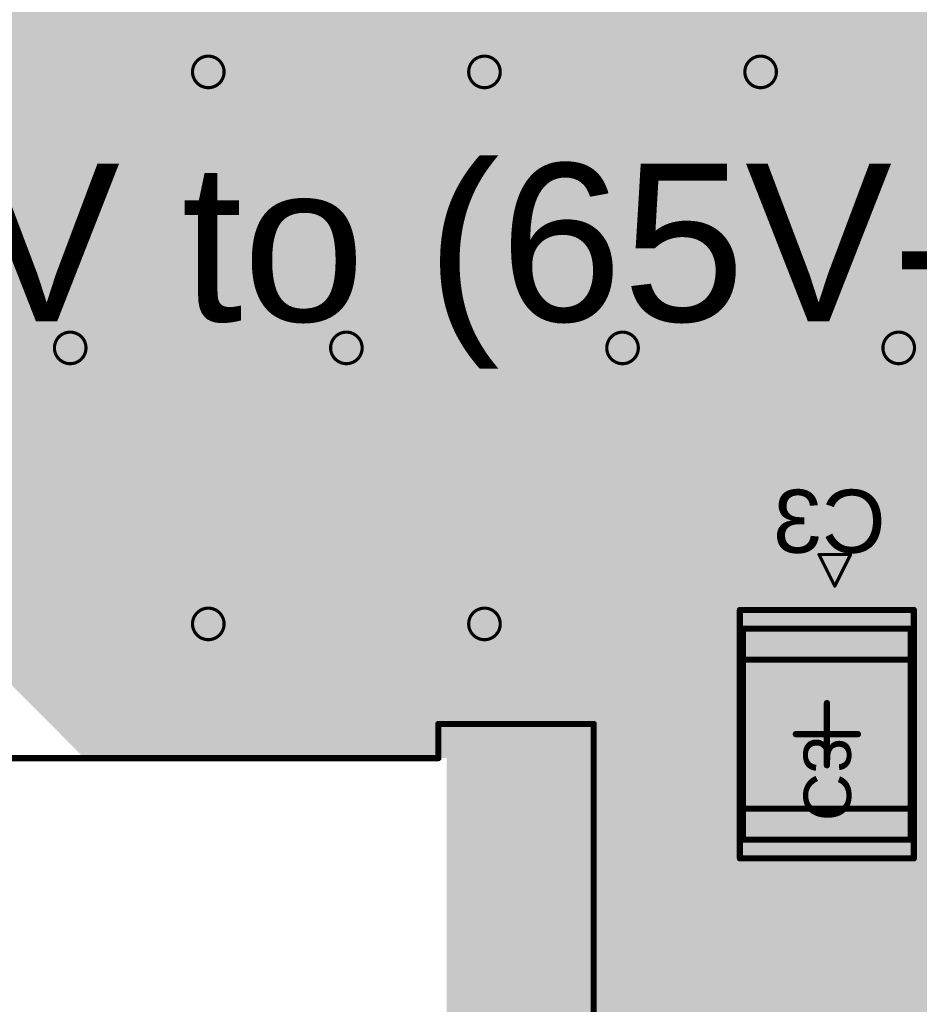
# Model space of a CAD drawing. Header units: inches. Extents: x -0.5 to 14.5, y -1.3 to 8.2.
# Tile 21 of 196: x 0.569 to 1.139, y 1.594 to 2.218. Entities that reach past the tile are written whole.
import ezdxf

# ---------------------------------------------------------------- set-up
doc = ezdxf.new("R2010")
doc.units = ezdxf.units.IN
doc.header["$MEASUREMENT"] = 0
for name, color, linetype in [('Bottom Layer', 5, 'Continuous'), ('Bottom Overlay', 54, 'Continuous'), ('Bottom Paste', 16, 'Continuous'), ('Bottom Solder', 6, 'Continuous'), ('Drill Drawing', 1, 'Continuous'), ('M14 Component Bodies Bottom', 56, 'Continuous'), ('M16 Courtyards Bottom', 56, 'Continuous'), ('M6 Assembly Bottom', 56, 'Continuous'), ('Signal Layer 1', 16, 'Continuous'), ('Signal Layer 2', 76, 'Continuous'), ('Top Layer', 1, 'Continuous'), ('Top Overlay', 2, 'Continuous'), ('Via Holes', 16, 'Continuous')]:
    doc.layers.add(name, color=color, linetype=linetype)
doc.styles.add('Arial', font='txt', dxfattribs={"height": 0.2})

# ---------------------------------------------------------------- blocks, each defined once
blk = doc.blocks.new('TDK_ACM12V_B_139')
at = {"layer": 'Bottom Layer'}
h = blk.add_hatch(color=5, dxfattribs=at)
edge = h.paths.add_edge_path()
edge.add_arc((-0.27346, 0.15339), 0.00213, 90, 180)
edge.add_line((-0.27559, 0.15339), (-0.27559, 0.05134))
edge.add_arc((-0.27346, 0.05134), 0.00213, 180, 270)
edge.add_line((-0.27346, 0.04921), (-0.15173, 0.04921))
edge.add_arc((-0.15173, 0.05134), 0.00213, 270, 360)
edge.add_line((-0.14961, 0.05134), (-0.14961, 0.15339))
edge.add_arc((-0.15173, 0.15339), 0.00213, 0, 90)
edge.add_line((-0.15173, 0.15551), (-0.27346, 0.15551))
h = blk.add_hatch(color=5, dxfattribs=at)
edge = h.paths.add_edge_path()
edge.add_arc((0.15173, 0.15339), 0.00213, 90, 180)
edge.add_line((0.14961, 0.15339), (0.14961, 0.05134))
edge.add_arc((0.15173, 0.05134), 0.00213, 180, 270)
edge.add_line((0.15173, 0.04921), (0.27346, 0.04921))
edge.add_arc((0.27346, 0.05134), 0.00213, 270, 360)
edge.add_line((0.27559, 0.05134), (0.27559, 0.15339))
edge.add_arc((0.27346, 0.15339), 0.00213, 0, 90)
edge.add_line((0.27346, 0.15551), (0.15173, 0.15551))
h = blk.add_hatch(color=5, dxfattribs=at)
edge = h.paths.add_edge_path()
edge.add_arc((-0.27346, -0.05134), 0.00213, 90, 180)
edge.add_line((-0.27559, -0.05134), (-0.27559, -0.15339))
edge.add_arc((-0.27346, -0.15339), 0.00213, 180, 270)
edge.add_line((-0.27346, -0.15551), (-0.15173, -0.15551))
edge.add_arc((-0.15173, -0.15339), 0.00213, 270, 360)
edge.add_line((-0.14961, -0.15339), (-0.14961, -0.05134))
edge.add_arc((-0.15173, -0.05134), 0.00213, 0, 90)
edge.add_line((-0.15173, -0.04921), (-0.27346, -0.04921))
h = blk.add_hatch(color=5, dxfattribs=at)
edge = h.paths.add_edge_path()
edge.add_arc((0.15173, -0.05134), 0.00213, 90, 180)
edge.add_line((0.14961, -0.05134), (0.14961, -0.15339))
edge.add_arc((0.15173, -0.15339), 0.00213, 180, 270)
edge.add_line((0.15173, -0.15551), (0.27346, -0.15551))
edge.add_arc((0.27346, -0.15339), 0.00213, 270, 360)
edge.add_line((0.27559, -0.15339), (0.27559, -0.05134))
edge.add_arc((0.27346, -0.05134), 0.00213, 0, 90)
edge.add_line((0.27346, -0.04921), (0.15173, -0.04921))
at = {"layer": 'Bottom Paste'}
h = blk.add_hatch(color=16, dxfattribs=at)
edge = h.paths.add_edge_path()
edge.add_arc((-0.27346, 0.15339), 0.00213, 90, 180)
edge.add_line((-0.27559, 0.15339), (-0.27559, 0.05134))
edge.add_arc((-0.27346, 0.05134), 0.00213, 180, 270)
edge.add_line((-0.27346, 0.04921), (-0.15173, 0.04921))
edge.add_arc((-0.15173, 0.05134), 0.00213, 270, 360)
edge.add_line((-0.14961, 0.05134), (-0.14961, 0.15339))
edge.add_arc((-0.15173, 0.15339), 0.00213, 0, 90)
edge.add_line((-0.15173, 0.15551), (-0.27346, 0.15551))
h = blk.add_hatch(color=16, dxfattribs=at)
edge = h.paths.add_edge_path()
edge.add_arc((0.15173, 0.15339), 0.00213, 90, 180)
edge.add_line((0.14961, 0.15339), (0.14961, 0.05134))
edge.add_arc((0.15173, 0.05134), 0.00213, 180, 270)
edge.add_line((0.15173, 0.04921), (0.27346, 0.04921))
edge.add_arc((0.27346, 0.05134), 0.00213, 270, 360)
edge.add_line((0.27559, 0.05134), (0.27559, 0.15339))
edge.add_arc((0.27346, 0.15339), 0.00213, 0, 90)
edge.add_line((0.27346, 0.15551), (0.15173, 0.15551))
h = blk.add_hatch(color=16, dxfattribs=at)
edge = h.paths.add_edge_path()
edge.add_arc((-0.27346, -0.05134), 0.00213, 90, 180)
edge.add_line((-0.27559, -0.05134), (-0.27559, -0.15339))
edge.add_arc((-0.27346, -0.15339), 0.00213, 180, 270)
edge.add_line((-0.27346, -0.15551), (-0.15173, -0.15551))
edge.add_arc((-0.15173, -0.15339), 0.00213, 270, 360)
edge.add_line((-0.14961, -0.15339), (-0.14961, -0.05134))
edge.add_arc((-0.15173, -0.05134), 0.00213, 0, 90)
edge.add_line((-0.15173, -0.04921), (-0.27346, -0.04921))
h = blk.add_hatch(color=16, dxfattribs=at)
edge = h.paths.add_edge_path()
edge.add_arc((0.15173, -0.05134), 0.00213, 90, 180)
edge.add_line((0.14961, -0.05134), (0.14961, -0.15339))
edge.add_arc((0.15173, -0.15339), 0.00213, 180, 270)
edge.add_line((0.15173, -0.15551), (0.27346, -0.15551))
edge.add_arc((0.27346, -0.15339), 0.00213, 270, 360)
edge.add_line((0.27559, -0.15339), (0.27559, -0.05134))
edge.add_arc((0.27346, -0.05134), 0.00213, 0, 90)
edge.add_line((0.27346, -0.04921), (0.15173, -0.04921))
at = {"layer": 'Bottom Solder'}
h = blk.add_hatch(color=6, dxfattribs=at)
edge = h.paths.add_edge_path()
edge.add_arc((-0.27346, 0.15339), 0.00409, 90, 180)
edge.add_line((-0.27756, 0.15339), (-0.27756, 0.05134))
edge.add_arc((-0.27346, 0.05134), 0.00409, 180, 270)
edge.add_line((-0.27346, 0.04724), (-0.15173, 0.04724))
edge.add_arc((-0.15173, 0.05134), 0.00409, 270, 360)
edge.add_line((-0.14764, 0.05134), (-0.14764, 0.15339))
edge.add_arc((-0.15173, 0.15339), 0.00409, 0, 90)
edge.add_line((-0.15173, 0.15748), (-0.27346, 0.15748))
h = blk.add_hatch(color=6, dxfattribs=at)
edge = h.paths.add_edge_path()
edge.add_arc((0.15173, 0.15339), 0.00409, 90, 180)
edge.add_line((0.14764, 0.15339), (0.14764, 0.05134))
edge.add_arc((0.15173, 0.05134), 0.00409, 180, 270)
edge.add_line((0.15173, 0.04724), (0.27346, 0.04724))
edge.add_arc((0.27346, 0.05134), 0.00409, 270, 360)
edge.add_line((0.27756, 0.05134), (0.27756, 0.15339))
edge.add_arc((0.27346, 0.15339), 0.00409, 0, 90)
edge.add_line((0.27346, 0.15748), (0.15173, 0.15748))
h = blk.add_hatch(color=6, dxfattribs=at)
edge = h.paths.add_edge_path()
edge.add_arc((-0.27346, -0.05134), 0.00409, 90, 180)
edge.add_line((-0.27756, -0.05134), (-0.27756, -0.15339))
edge.add_arc((-0.27346, -0.15339), 0.00409, 180, 270)
edge.add_line((-0.27346, -0.15748), (-0.15173, -0.15748))
edge.add_arc((-0.15173, -0.15339), 0.00409, 270, 360)
edge.add_line((-0.14764, -0.15339), (-0.14764, -0.05134))
edge.add_arc((-0.15173, -0.05134), 0.00409, 0, 90)
edge.add_line((-0.15173, -0.04724), (-0.27346, -0.04724))
h = blk.add_hatch(color=6, dxfattribs=at)
edge = h.paths.add_edge_path()
edge.add_arc((0.15173, -0.05134), 0.00409, 90, 180)
edge.add_line((0.14764, -0.05134), (0.14764, -0.15339))
edge.add_arc((0.15173, -0.15339), 0.00409, 180, 270)
edge.add_line((0.15173, -0.15748), (0.27346, -0.15748))
edge.add_arc((0.27346, -0.15339), 0.00409, 270, 360)
edge.add_line((0.27756, -0.15339), (0.27756, -0.05134))
edge.add_arc((0.27346, -0.05134), 0.00409, 0, 90)
edge.add_line((0.27346, -0.04724), (0.15173, -0.04724))
at = {"layer": 'M6 Assembly Bottom'}
for points in [[(-0.23622, 0.21654, 0.00394, 0.00394, 0), (-0.1378, 0.21654, 0.00394, 0.00394, 0)], [(-0.23622, -0.21654, 0.00394, 0.00394, 0), (-0.23622, 0.21654, 0.00394, 0.00394, 0)], [(-0.1378, 0.19488, 0.00394, 0.00394, 0), (-0.1378, 0.21654, 0.00394, 0.00394, 0)], [(0.1378, 0.19488, 0.00394, 0.00394, 0), (0.1378, 0.21654, 0.00394, 0.00394, 0)], [(0.1378, 0.21654, 0.00394, 0.00394, 0), (0.23622, 0.21654, 0.00394, 0.00394, 0)], [(0.23622, -0.21654, 0.00394, 0.00394, 0), (0.23622, 0.21654, 0.00394, 0.00394, 0)], [(-0.1378, 0.19488, 0.00394, 0.00394, 0), (0.1378, 0.19488, 0.00394, 0.00394, 0)], [(-0.1378, -0.19488, 0.00394, 0.00394, 0), (0.1378, -0.19488, 0.00394, 0.00394, 0)], [(-0.1378, -0.21654, 0.00394, 0.00394, 0), (-0.1378, -0.19488, 0.00394, 0.00394, 0)], [(0.1378, -0.21654, 0.00394, 0.00394, 0), (0.1378, -0.19488, 0.00394, 0.00394, 0)], [(-0.23622, -0.21654, 0.00394, 0.00394, 0), (-0.1378, -0.21654, 0.00394, 0.00394, 0)], [(0.1378, -0.21654, 0.00394, 0.00394, 0), (0.23622, -0.21654, 0.00394, 0.00394, 0)]]:
    blk.add_lwpolyline(points, format="xyseb", dxfattribs=at)
for points in [[(-0.2372, 0.21654, 0.00197, 0.00197, 1), (-0.23524, 0.21654, 0.00197, 0.00197, 1)], [(-0.2372, 0.21654, 0.00197, 0.00197, 1), (-0.23524, 0.21654, 0.00197, 0.00197, 1)], [(-0.13878, 0.21654, 0.00197, 0.00197, 1), (-0.13681, 0.21654, 0.00197, 0.00197, 1)], [(-0.13878, 0.21654, 0.00197, 0.00197, 1), (-0.13681, 0.21654, 0.00197, 0.00197, 1)], [(0.13681, 0.21654, 0.00197, 0.00197, 1), (0.13878, 0.21654, 0.00197, 0.00197, 1)], [(0.13681, 0.21654, 0.00197, 0.00197, 1), (0.13878, 0.21654, 0.00197, 0.00197, 1)], [(0.23524, 0.21654, 0.00197, 0.00197, 1), (0.2372, 0.21654, 0.00197, 0.00197, 1)], [(0.23524, 0.21654, 0.00197, 0.00197, 1), (0.2372, 0.21654, 0.00197, 0.00197, 1)], [(-0.13878, 0.19488, 0.00197, 0.00197, 1), (-0.13681, 0.19488, 0.00197, 0.00197, 1)], [(-0.13878, 0.19488, 0.00197, 0.00197, 1), (-0.13681, 0.19488, 0.00197, 0.00197, 1)], [(0.13681, 0.19488, 0.00197, 0.00197, 1), (0.13878, 0.19488, 0.00197, 0.00197, 1)], [(0.13681, 0.19488, 0.00197, 0.00197, 1), (0.13878, 0.19488, 0.00197, 0.00197, 1)], [(-0.13878, -0.19488, 0.00197, 0.00197, 1), (-0.13681, -0.19488, 0.00197, 0.00197, 1)], [(-0.13878, -0.19488, 0.00197, 0.00197, 1), (-0.13681, -0.19488, 0.00197, 0.00197, 1)], [(0.13681, -0.19488, 0.00197, 0.00197, 1), (0.13878, -0.19488, 0.00197, 0.00197, 1)], [(0.13681, -0.19488, 0.00197, 0.00197, 1), (0.13878, -0.19488, 0.00197, 0.00197, 1)], [(-0.2372, -0.21654, 0.00197, 0.00197, 1), (-0.23524, -0.21654, 0.00197, 0.00197, 1)], [(-0.2372, -0.21654, 0.00197, 0.00197, 1), (-0.23524, -0.21654, 0.00197, 0.00197, 1)], [(-0.13878, -0.21654, 0.00197, 0.00197, 1), (-0.13681, -0.21654, 0.00197, 0.00197, 1)], [(-0.13878, -0.21654, 0.00197, 0.00197, 1), (-0.13681, -0.21654, 0.00197, 0.00197, 1)], [(0.13681, -0.21654, 0.00197, 0.00197, 1), (0.13878, -0.21654, 0.00197, 0.00197, 1)], [(0.13681, -0.21654, 0.00197, 0.00197, 1), (0.13878, -0.21654, 0.00197, 0.00197, 1)], [(0.23524, -0.21654, 0.00197, 0.00197, 1), (0.2372, -0.21654, 0.00197, 0.00197, 1)], [(0.23524, -0.21654, 0.00197, 0.00197, 1), (0.2372, -0.21654, 0.00197, 0.00197, 1)]]:
    blk.add_lwpolyline(points, format="xyseb", close=True, dxfattribs=at)
at = {"layer": 'M6 Assembly Bottom', "style": 'Arial', "text_generation_flag": 2}
blk.add_text('L1', height=0.04, rotation=180, dxfattribs=at).set_placement((-0.07087, 0.02022))
blk = doc.blocks.new('1210_220L_B_143')
at = {"layer": 'Bottom Layer'}
for points in [[(-0.0315, 0.05118), (-0.0315, -0.05118), (-0.0748, -0.05118), (-0.0748, 0.05118)], [(0.0748, 0.05118), (0.0748, -0.05118), (0.0315, -0.05118), (0.0315, 0.05118)]]:
    blk.add_hatch(color=5, dxfattribs=at).paths.add_polyline_path(points)
at = {"layer": 'Bottom Paste'}
for points in [[(-0.0315, 0.05118), (-0.0315, -0.05118), (-0.0748, -0.05118), (-0.0748, 0.05118)], [(0.0748, 0.05118), (0.0748, -0.05118), (0.0315, -0.05118), (0.0315, 0.05118)]]:
    blk.add_hatch(color=16, dxfattribs=at).paths.add_polyline_path(points)
at = {"layer": 'Bottom Solder'}
for points in [[(-0.02953, 0.05315), (-0.02953, -0.05315), (-0.07677, -0.05315), (-0.07677, 0.05315)], [(0.07677, 0.05315), (0.07677, -0.05315), (0.02953, -0.05315), (0.02953, 0.05315)]]:
    blk.add_hatch(color=6, dxfattribs=at).paths.add_polyline_path(points)
at = {"layer": 'M14 Component Bodies Bottom'}
for points in [[(-0.06693, 0.05315, 0.00394, 0.00394, 0), (-0.06693, -0.05315, 0.00394, 0.00394, 0)], [(-0.06693, 0.05315, 0.00394, 0.00394, 0), (0.06693, 0.05315, 0.00394, 0.00394, 0)], [(-0.04724, 0.05315, 0.00394, 0.00394, 0), (-0.04724, -0.05315, 0.00394, 0.00394, 0)], [(0.04724, 0.05315, 0.00394, 0.00394, 0), (0.04724, -0.05315, 0.00394, 0.00394, 0)], [(0.06693, 0.05315, 0.00394, 0.00394, 0), (0.06693, -0.05315, 0.00394, 0.00394, 0)], [(-0.06693, -0.05315, 0.00394, 0.00394, 0), (0.06693, -0.05315, 0.00394, 0.00394, 0)]]:
    blk.add_lwpolyline(points, format="xyseb", dxfattribs=at)
for points in [[(-0.06791, 0.05315, 0.00197, 0.00197, 1), (-0.06594, 0.05315, 0.00197, 0.00197, 1)], [(-0.06791, 0.05315, 0.00197, 0.00197, 1), (-0.06594, 0.05315, 0.00197, 0.00197, 1)], [(-0.04823, 0.05315, 0.00197, 0.00197, 1), (-0.04626, 0.05315, 0.00197, 0.00197, 1)], [(0.04626, 0.05315, 0.00197, 0.00197, 1), (0.04823, 0.05315, 0.00197, 0.00197, 1)], [(0.06595, 0.05315, 0.00197, 0.00197, 1), (0.06791, 0.05315, 0.00197, 0.00197, 1)], [(0.06595, 0.05315, 0.00197, 0.00197, 1), (0.06791, 0.05315, 0.00197, 0.00197, 1)], [(-0.06791, -0.05315, 0.00197, 0.00197, 1), (-0.06594, -0.05315, 0.00197, 0.00197, 1)], [(-0.06791, -0.05315, 0.00197, 0.00197, 1), (-0.06594, -0.05315, 0.00197, 0.00197, 1)], [(-0.04823, -0.05315, 0.00197, 0.00197, 1), (-0.04626, -0.05315, 0.00197, 0.00197, 1)], [(0.04626, -0.05315, 0.00197, 0.00197, 1), (0.04823, -0.05315, 0.00197, 0.00197, 1)], [(0.06595, -0.05315, 0.00197, 0.00197, 1), (0.06791, -0.05315, 0.00197, 0.00197, 1)], [(0.06595, -0.05315, 0.00197, 0.00197, 1), (0.06791, -0.05315, 0.00197, 0.00197, 1)]]:
    blk.add_lwpolyline(points, format="xyseb", close=True, dxfattribs=at)
at = {"layer": 'M16 Courtyards Bottom'}
for points in [[(-0.07874, 0.05512, 0.00394, 0.00394, 0), (0.07874, 0.05512, 0.00394, 0.00394, 0)], [(-0.07874, 0.05512, 0.00394, 0.00394, 0), (-0.07874, -0.05512, 0.00394, 0.00394, 0)], [(0.07874, 0.05512, 0.00394, 0.00394, 0), (0.07874, -0.05512, 0.00394, 0.00394, 0)], [(0, 0.01969, 0.00394, 0.00394, 0), (0, -0.01969, 0.00394, 0.00394, 0)], [(-0.01969, 0, 0.00394, 0.00394, 0), (0.01969, 0, 0.00394, 0.00394, 0)], [(-0.07874, -0.05512, 0.00394, 0.00394, 0), (0.07874, -0.05512, 0.00394, 0.00394, 0)]]:
    blk.add_lwpolyline(points, format="xyseb", dxfattribs=at)
for points in [[(-0.07972, 0.05512, 0.00197, 0.00197, 1), (-0.07776, 0.05512, 0.00197, 0.00197, 1)], [(-0.07972, 0.05512, 0.00197, 0.00197, 1), (-0.07776, 0.05512, 0.00197, 0.00197, 1)], [(0.07776, 0.05512, 0.00197, 0.00197, 1), (0.07972, 0.05512, 0.00197, 0.00197, 1)], [(0.07776, 0.05512, 0.00197, 0.00197, 1), (0.07972, 0.05512, 0.00197, 0.00197, 1)], [(-0.00098, 0.01969, 0.00197, 0.00197, 1), (0.00098, 0.01969, 0.00197, 0.00197, 1)], [(-0.02067, 0, 0.00197, 0.00197, 1), (-0.0187, 0, 0.00197, 0.00197, 1)], [(0.0187, 0, 0.00197, 0.00197, 1), (0.02067, 0, 0.00197, 0.00197, 1)], [(-0.00098, -0.01969, 0.00197, 0.00197, 1), (0.00098, -0.01969, 0.00197, 0.00197, 1)], [(-0.07972, -0.05512, 0.00197, 0.00197, 1), (-0.07776, -0.05512, 0.00197, 0.00197, 1)], [(-0.07972, -0.05512, 0.00197, 0.00197, 1), (-0.07776, -0.05512, 0.00197, 0.00197, 1)], [(0.07776, -0.05512, 0.00197, 0.00197, 1), (0.07972, -0.05512, 0.00197, 0.00197, 1)], [(0.07776, -0.05512, 0.00197, 0.00197, 1), (0.07972, -0.05512, 0.00197, 0.00197, 1)]]:
    blk.add_lwpolyline(points, format="xyseb", close=True, dxfattribs=at)
at = {"layer": 'M6 Assembly Bottom'}
for points in [[(-0.06693, 0.05315, 0.00394, 0.00394, 0), (-0.06693, -0.05315, 0.00394, 0.00394, 0)], [(-0.06693, 0.05315, 0.00394, 0.00394, 0), (0.06693, 0.05315, 0.00394, 0.00394, 0)], [(0.06693, 0.05315, 0.00394, 0.00394, 0), (0.06693, -0.05315, 0.00394, 0.00394, 0)], [(-0.06693, -0.05315, 0.00394, 0.00394, 0), (0.06693, -0.05315, 0.00394, 0.00394, 0)]]:
    blk.add_lwpolyline(points, format="xyseb", dxfattribs=at)
for points in [[(-0.06791, 0.05315, 0.00197, 0.00197, 1), (-0.06594, 0.05315, 0.00197, 0.00197, 1)], [(-0.06791, 0.05315, 0.00197, 0.00197, 1), (-0.06594, 0.05315, 0.00197, 0.00197, 1)], [(0.06595, 0.05315, 0.00197, 0.00197, 1), (0.06791, 0.05315, 0.00197, 0.00197, 1)], [(0.06595, 0.05315, 0.00197, 0.00197, 1), (0.06791, 0.05315, 0.00197, 0.00197, 1)], [(-0.06791, -0.05315, 0.00197, 0.00197, 1), (-0.06594, -0.05315, 0.00197, 0.00197, 1)], [(-0.06791, -0.05315, 0.00197, 0.00197, 1), (-0.06594, -0.05315, 0.00197, 0.00197, 1)], [(0.06595, -0.05315, 0.00197, 0.00197, 1), (0.06791, -0.05315, 0.00197, 0.00197, 1)], [(0.06595, -0.05315, 0.00197, 0.00197, 1), (0.06791, -0.05315, 0.00197, 0.00197, 1)]]:
    blk.add_lwpolyline(points, format="xyseb", close=True, dxfattribs=at)
at = {"layer": 'M6 Assembly Bottom', "style": 'Arial', "text_generation_flag": 2}
blk.add_text('C3', height=0.03, rotation=180, dxfattribs=at).set_placement((-0.05512, 0.01476))

msp = doc.modelspace()

# ---------------------------------------------------------------- hatches: boundary and pattern name
at = {"layer": 'Bottom Layer'}
h = msp.add_hatch(color=5, dxfattribs=at)
h.paths.add_polyline_path([(1.77899, 2.065), (1.66056, 2.065), (1.6578, 2.06684), (1.65, 2.06839), (1.62939, 2.06839), (1.62939, 2.36), (1.62784, 2.3678), (1.62637, 2.37), (1.62637, 2.3782), (1.61775, 2.3782), (1.6168, 2.37884), (1.609, 2.38039), (1.527, 2.38039), (1.5192, 2.37884), (1.51825, 2.3782), (1.50763, 2.3782), (1.50763, 2.36514), (1.50661, 2.36), (1.50661, 2.06839), (1.483, 2.06839), (1.4752, 2.06684), (1.47244, 2.065), (0.025, 2.065), (0.025, 2.975), (1.77899, 2.975)])
h.paths.add_polyline_path([(0.46, 2.94433), (0.4462, 2.94251), (0.43334, 2.93718), (0.42229, 2.92871), (0.41382, 2.91766), (0.40849, 2.9048), (0.40667, 2.891), (0.40849, 2.8772), (0.41382, 2.86434), (0.42229, 2.85329), (0.43334, 2.84482), (0.4462, 2.83949), (0.46, 2.83767), (0.4738, 2.83949), (0.48666, 2.84482), (0.49771, 2.85329), (0.50618, 2.86434), (0.51151, 2.8772), (0.51333, 2.891), (0.51151, 2.9048), (0.50618, 2.91766), (0.49771, 2.92871), (0.48666, 2.93718), (0.4738, 2.94251)], flags=0)
h.paths.add_polyline_path([(0.26049, 2.91766), (0.23853, 2.91766), (0.21677, 2.91479), (0.19556, 2.90911), (0.17528, 2.90071), (0.15626, 2.88973), (0.13885, 2.87637), (0.12332, 2.86084), (0.10996, 2.84343), (0.09898, 2.82441), (0.09058, 2.80413), (0.08489, 2.78292), (0.08203, 2.76116), (0.08203, 2.7392), (0.08489, 2.71744), (0.09058, 2.69623), (0.09898, 2.67595), (0.10996, 2.65693), (0.12332, 2.63951), (0.13885, 2.62399), (0.15626, 2.61063), (0.17528, 2.59965), (0.19556, 2.59125), (0.21677, 2.58556), (0.23853, 2.5827), (0.26049, 2.5827), (0.28225, 2.58556), (0.30346, 2.59125), (0.32374, 2.59965), (0.34276, 2.61063), (0.36017, 2.62399), (0.3757, 2.63951), (0.38906, 2.65693), (0.40004, 2.67595), (0.40844, 2.69623), (0.41412, 2.71744), (0.41699, 2.7392), (0.41699, 2.76116), (0.41412, 2.78292), (0.40844, 2.80413), (0.40004, 2.82441), (0.38906, 2.84343), (0.3757, 2.86084), (0.36017, 2.87637), (0.34276, 2.88973), (0.32374, 2.90071), (0.30346, 2.90911), (0.28225, 2.91479)], flags=0)
h = msp.add_hatch(color=5, dxfattribs=at)
edge = h.paths.add_edge_path()
edge.add_arc((0.688, 2.185), 0.00984, 0, 360)
h = msp.add_hatch(color=5, dxfattribs=at)
edge = h.paths.add_edge_path()
edge.add_arc((0.863, 2.185), 0.00984, 0, 360)
h = msp.add_hatch(color=5, dxfattribs=at)
edge = h.paths.add_edge_path()
edge.add_arc((1.038, 2.185), 0.00984, 0, 360)
for points in [[(1.476, 2.067), (1.4752, 2.06684), (1.46858, 2.06242), (1.46416, 2.0558), (1.46261, 2.048), (1.46261, 1.767), (1.381, 1.767), (1.381, 1.7578), (1.37965, 1.7567), (1.32729, 1.7567), (1.32575, 1.75639), (0.839, 1.75639), (0.8312, 1.75484), (0.82458, 1.75042), (0.8243, 1.75), (0.6094, 1.75), (0.403, 1.95755), (0.403, 1.95821), (0.10003, 1.95821), (0.10003, 1.95821), (0.10003, 1.95821), (0.09503, 1.95806), (0.02593, 1.95806), (0.02549, 1.96288), (0.02549, 2.072), (1.47551, 2.072)], [(1.381, 1.519), (1.002, 1.519), (1.002, 1.5395), (0.844, 1.5395), (0.839, 1.54743), (0.839, 1.736), (1.381, 1.736)], [(0.845, 1.607), (0.971, 1.607), (0.971, 1.715), (0.845, 1.715)]]:
    msp.add_hatch(color=5, dxfattribs=at).paths.add_polyline_path(points)
h = msp.add_hatch(color=5, dxfattribs=at)
edge = h.paths.add_edge_path()
edge.add_arc((0.6005, 2.01), 0.00984, 0, 360)
h = msp.add_hatch(color=5, dxfattribs=at)
edge = h.paths.add_edge_path()
edge.add_arc((0.7755, 2.01), 0.00984, 0, 360)
h = msp.add_hatch(color=5, dxfattribs=at)
edge = h.paths.add_edge_path()
edge.add_arc((0.9505, 2.01), 0.00984, 0, 360)
h = msp.add_hatch(color=5, dxfattribs=at)
edge = h.paths.add_edge_path()
edge.add_arc((1.1255, 2.01), 0.00984, 0, 360)
h = msp.add_hatch(color=5, dxfattribs=at)
edge = h.paths.add_edge_path()
edge.add_arc((1.085, 1.869), 0.01, 0, 360)
h = msp.add_hatch(color=5, dxfattribs=at)
edge = h.paths.add_edge_path()
edge.add_arc((0.688, 1.835), 0.00984, 0, 360)
h = msp.add_hatch(color=5, dxfattribs=at)
edge = h.paths.add_edge_path()
edge.add_arc((0.863, 1.835), 0.00984, 0, 360)
at = {"layer": 'Bottom Solder'}
h = msp.add_hatch(color=6, dxfattribs=at)
edge = h.paths.add_edge_path()
edge.add_arc((0.845, 1.715), 0.00197, 90, 180)
edge.add_line((0.84303, 1.715), (0.84303, 1.607))
edge.add_arc((0.845, 1.607), 0.00197, 180, 270)
edge.add_line((0.845, 1.60503), (0.971, 1.60503))
edge.add_arc((0.971, 1.607), 0.00197, 270, 360)
edge.add_line((0.97297, 1.607), (0.97297, 1.715))
edge.add_arc((0.971, 1.715), 0.00197, 0, 90)
edge.add_line((0.971, 1.71697), (0.845, 1.71697))
at = {"layer": 'Signal Layer 1'}
h = msp.add_hatch(color=16, dxfattribs=at)
h.paths.add_polyline_path([(1.7785, 2.064), (0.0255, 2.064), (0.0255, 2.975), (1.7785, 2.975)])
h.paths.add_polyline_path([(0.26049, 2.91766), (0.23853, 2.91766), (0.21677, 2.91479), (0.19556, 2.90911), (0.17528, 2.90071), (0.15626, 2.88973), (0.13885, 2.87637), (0.12332, 2.86084), (0.10996, 2.84343), (0.09898, 2.82441), (0.09058, 2.80413), (0.08489, 2.78292), (0.08203, 2.76116), (0.08203, 2.7392), (0.08489, 2.71744), (0.09058, 2.69623), (0.09898, 2.67595), (0.10996, 2.65693), (0.12332, 2.63951), (0.13885, 2.62399), (0.15626, 2.61063), (0.17528, 2.59965), (0.19556, 2.59125), (0.21677, 2.58556), (0.23853, 2.5827), (0.26049, 2.5827), (0.28225, 2.58556), (0.30346, 2.59125), (0.32374, 2.59965), (0.34276, 2.61063), (0.36017, 2.62399), (0.3757, 2.63951), (0.38906, 2.65693), (0.40004, 2.67595), (0.40844, 2.69623), (0.41412, 2.71744), (0.41699, 2.7392), (0.41699, 2.76116), (0.41412, 2.78292), (0.40844, 2.80413), (0.40004, 2.82441), (0.38906, 2.84343), (0.3757, 2.86084), (0.36017, 2.87637), (0.34276, 2.88973), (0.32374, 2.90071), (0.30346, 2.90911), (0.28225, 2.91479)], flags=0)
h = msp.add_hatch(color=16, dxfattribs=at)
edge = h.paths.add_edge_path()
edge.add_arc((0.688, 2.185), 0.00984, 0, 360)
h = msp.add_hatch(color=16, dxfattribs=at)
edge = h.paths.add_edge_path()
edge.add_arc((0.863, 2.185), 0.00984, 0, 360)
h = msp.add_hatch(color=16, dxfattribs=at)
edge = h.paths.add_edge_path()
edge.add_arc((1.038, 2.185), 0.00984, 0, 360)
msp.add_hatch(color=16, dxfattribs=at).paths.add_polyline_path([(1.485, 1.767), (1.381, 1.767), (1.381, 1.553), (0.839, 1.553), (0.839, 1.75), (0.60936, 1.75), (0.583, 1.77651), (0.583, 1.958), (0.026, 1.958), (0.02549, 1.96279), (0.02549, 2.067), (1.485, 2.067)])
h = msp.add_hatch(color=16, dxfattribs=at)
edge = h.paths.add_edge_path()
edge.add_arc((0.6005, 2.01), 0.00984, 0, 360)
h = msp.add_hatch(color=16, dxfattribs=at)
edge = h.paths.add_edge_path()
edge.add_arc((0.7755, 2.01), 0.00984, 0, 360)
h = msp.add_hatch(color=16, dxfattribs=at)
edge = h.paths.add_edge_path()
edge.add_arc((0.9505, 2.01), 0.00984, 0, 360)
h = msp.add_hatch(color=16, dxfattribs=at)
edge = h.paths.add_edge_path()
edge.add_arc((1.1255, 2.01), 0.00984, 0, 360)
h = msp.add_hatch(color=16, dxfattribs=at)
edge = h.paths.add_edge_path()
edge.add_arc((1.085, 1.869), 0.01, 0, 360)
h = msp.add_hatch(color=16, dxfattribs=at)
edge = h.paths.add_edge_path()
edge.add_arc((0.688, 1.835), 0.00984, 0, 360)
h = msp.add_hatch(color=16, dxfattribs=at)
edge = h.paths.add_edge_path()
edge.add_arc((0.863, 1.835), 0.00984, 0, 360)
at = {"layer": 'Signal Layer 2'}
h = msp.add_hatch(color=76, dxfattribs=at)
h.paths.add_polyline_path([(1.7785, 2.04779), (0.0255, 2.04779), (0.0255, 2.974), (1.7785, 2.974)])
h.paths.add_polyline_path([(0.26049, 2.91766), (0.23853, 2.91766), (0.21677, 2.91479), (0.19556, 2.90911), (0.17528, 2.90071), (0.15626, 2.88973), (0.13885, 2.87637), (0.12332, 2.86084), (0.10996, 2.84343), (0.09898, 2.82441), (0.09058, 2.80413), (0.08489, 2.78292), (0.08203, 2.76116), (0.08203, 2.7392), (0.08489, 2.71744), (0.09058, 2.69623), (0.09898, 2.67595), (0.10996, 2.65693), (0.12332, 2.63951), (0.13885, 2.62399), (0.15626, 2.61063), (0.17528, 2.59965), (0.19556, 2.59125), (0.21677, 2.58556), (0.23853, 2.5827), (0.26049, 2.5827), (0.28225, 2.58556), (0.30346, 2.59125), (0.32374, 2.59965), (0.34276, 2.61063), (0.36017, 2.62399), (0.3757, 2.63951), (0.38906, 2.65693), (0.40004, 2.67595), (0.40844, 2.69623), (0.41412, 2.71744), (0.41699, 2.7392), (0.41699, 2.76116), (0.41412, 2.78292), (0.40844, 2.80413), (0.40004, 2.82441), (0.38906, 2.84343), (0.3757, 2.86084), (0.36017, 2.87637), (0.34276, 2.88973), (0.32374, 2.90071), (0.30346, 2.90911), (0.28225, 2.91479)], flags=0)
h = msp.add_hatch(color=76, dxfattribs=at)
edge = h.paths.add_edge_path()
edge.add_arc((0.688, 2.185), 0.00984, 0, 360)
h = msp.add_hatch(color=76, dxfattribs=at)
edge = h.paths.add_edge_path()
edge.add_arc((0.863, 2.185), 0.00984, 0, 360)
h = msp.add_hatch(color=76, dxfattribs=at)
edge = h.paths.add_edge_path()
edge.add_arc((1.038, 2.185), 0.00984, 0, 360)
h = msp.add_hatch(color=76, dxfattribs=at)
h.paths.add_polyline_path([(1.83304, 2.06252), (1.80681, 2.02781), (1.80182, 2.02746), (1.80133, 2.02796), (1.79398, 2.031), (1.78602, 2.031), (1.77867, 2.02796), (1.77304, 2.02233), (1.77, 2.01498), (1.77, 2.00702), (1.77304, 1.99967), (1.77867, 1.99404), (1.77937, 1.99149), (1.74197, 1.942), (1.73602, 1.942), (1.72867, 1.93896), (1.72304, 1.93333), (1.72, 1.92598), (1.72, 1.91802), (1.72136, 1.91473), (1.62813, 1.79135), (1.49501, 1.79139), (1.49117, 1.79063), (1.48734, 1.78989), (1.48728, 1.78985), (1.4872, 1.78984), (1.48396, 1.78767), (1.48069, 1.78552), (1.47069, 1.77567), (1.47065, 1.77561), (1.47058, 1.77557), (1.46841, 1.77232), (1.46622, 1.76909), (1.4662, 1.76902), (1.46616, 1.76895), (1.46577, 1.767), (1.381, 1.767), (1.381, 1.553), (0.839, 1.553), (0.839, 1.75), (0.60936, 1.75), (0.584, 1.7755), (0.584, 1.958), (0.026, 1.958), (0.02549, 1.96279), (0.02549, 2.067), (1.83081, 2.067)])
h.paths.add_polyline_path([(1.69398, 2.03), (1.68602, 2.03), (1.67867, 2.02696), (1.67304, 2.02133), (1.67, 2.01398), (1.67, 2.00602), (1.67304, 1.99867), (1.67867, 1.99304), (1.68602, 1.99), (1.69398, 1.99), (1.70133, 1.99304), (1.70696, 1.99867), (1.71, 2.00602), (1.71, 2.01398), (1.70696, 2.02133), (1.70133, 2.02696)], flags=0)
h = msp.add_hatch(color=76, dxfattribs=at)
edge = h.paths.add_edge_path()
edge.add_arc((0.6005, 2.01), 0.00984, 0, 360)
h = msp.add_hatch(color=76, dxfattribs=at)
edge = h.paths.add_edge_path()
edge.add_arc((0.7755, 2.01), 0.00984, 0, 360)
h = msp.add_hatch(color=76, dxfattribs=at)
edge = h.paths.add_edge_path()
edge.add_arc((0.9505, 2.01), 0.00984, 0, 360)
h = msp.add_hatch(color=76, dxfattribs=at)
edge = h.paths.add_edge_path()
edge.add_arc((1.1255, 2.01), 0.00984, 0, 360)
h = msp.add_hatch(color=76, dxfattribs=at)
edge = h.paths.add_edge_path()
edge.add_arc((1.085, 1.869), 0.01, 0, 360)
h = msp.add_hatch(color=76, dxfattribs=at)
edge = h.paths.add_edge_path()
edge.add_arc((0.688, 1.835), 0.00984, 0, 360)
h = msp.add_hatch(color=76, dxfattribs=at)
edge = h.paths.add_edge_path()
edge.add_arc((0.863, 1.835), 0.00984, 0, 360)
at = {"layer": 'Top Layer'}
h = msp.add_hatch(color=1, dxfattribs=at)
h.paths.add_polyline_path([(1.779, 2.064), (0.025, 2.064), (0.025, 2.975), (1.779, 2.975)])
h.paths.add_polyline_path([(0.46, 2.94433), (0.4462, 2.94251), (0.43334, 2.93718), (0.42229, 2.92871), (0.41382, 2.91766), (0.40849, 2.9048), (0.40667, 2.891), (0.40849, 2.8772), (0.41382, 2.86434), (0.42229, 2.85329), (0.43334, 2.84482), (0.4462, 2.83949), (0.46, 2.83767), (0.4738, 2.83949), (0.48666, 2.84482), (0.49771, 2.85329), (0.50618, 2.86434), (0.51151, 2.8772), (0.51333, 2.891), (0.51151, 2.9048), (0.50618, 2.91766), (0.49771, 2.92871), (0.48666, 2.93718), (0.4738, 2.94251)], flags=0)
h.paths.add_polyline_path([(0.26049, 2.91766), (0.23853, 2.91766), (0.21677, 2.91479), (0.19556, 2.90911), (0.17528, 2.90071), (0.15626, 2.88973), (0.13885, 2.87637), (0.12332, 2.86084), (0.10996, 2.84343), (0.09898, 2.82441), (0.09058, 2.80413), (0.08489, 2.78292), (0.08203, 2.76116), (0.08203, 2.7392), (0.08489, 2.71744), (0.09058, 2.69623), (0.09898, 2.67595), (0.10996, 2.65693), (0.12332, 2.63951), (0.13885, 2.62399), (0.15626, 2.61063), (0.17528, 2.59965), (0.19556, 2.59125), (0.21677, 2.58556), (0.23853, 2.5827), (0.26049, 2.5827), (0.28225, 2.58556), (0.30346, 2.59125), (0.32374, 2.59965), (0.34276, 2.61063), (0.36017, 2.62399), (0.3757, 2.63951), (0.38906, 2.65693), (0.40004, 2.67595), (0.40844, 2.69623), (0.41412, 2.71744), (0.41699, 2.7392), (0.41699, 2.76116), (0.41412, 2.78292), (0.40844, 2.80413), (0.40004, 2.82441), (0.38906, 2.84343), (0.3757, 2.86084), (0.36017, 2.87637), (0.34276, 2.88973), (0.32374, 2.90071), (0.30346, 2.90911), (0.28225, 2.91479)], flags=0)
h = msp.add_hatch(color=1, dxfattribs=at)
edge = h.paths.add_edge_path()
edge.add_arc((0.688, 2.185), 0.00984, 0, 360)
h = msp.add_hatch(color=1, dxfattribs=at)
edge = h.paths.add_edge_path()
edge.add_arc((0.863, 2.185), 0.00984, 0, 360)
h = msp.add_hatch(color=1, dxfattribs=at)
edge = h.paths.add_edge_path()
edge.add_arc((1.038, 2.185), 0.00984, 0, 360)
msp.add_hatch(color=1, dxfattribs=at).paths.add_polyline_path([(1.48515, 1.77194), (1.485, 1.767), (1.381, 1.767), (1.381, 1.55288), (0.839, 1.55288), (0.839, 1.75), (0.60951, 1.75), (0.584, 1.77565), (0.584, 1.958), (0.1, 1.958), (0.026, 1.958), (0.02549, 1.96279), (0.02549, 2.06688), (1.48515, 2.06688)])
h = msp.add_hatch(color=1, dxfattribs=at)
edge = h.paths.add_edge_path()
edge.add_arc((0.6005, 2.01), 0.00984, 0, 360)
h = msp.add_hatch(color=1, dxfattribs=at)
edge = h.paths.add_edge_path()
edge.add_arc((0.7755, 2.01), 0.00984, 0, 360)
h = msp.add_hatch(color=1, dxfattribs=at)
edge = h.paths.add_edge_path()
edge.add_arc((0.9505, 2.01), 0.00984, 0, 360)
h = msp.add_hatch(color=1, dxfattribs=at)
edge = h.paths.add_edge_path()
edge.add_arc((1.1255, 2.01), 0.00984, 0, 360)
h = msp.add_hatch(color=1, dxfattribs=at)
edge = h.paths.add_edge_path()
edge.add_arc((1.085, 1.869), 0.01, 0, 360)
h = msp.add_hatch(color=1, dxfattribs=at)
edge = h.paths.add_edge_path()
edge.add_arc((0.688, 1.835), 0.00984, 0, 360)
h = msp.add_hatch(color=1, dxfattribs=at)
edge = h.paths.add_edge_path()
edge.add_arc((0.863, 1.835), 0.00984, 0, 360)
at = {"layer": 'Via Holes'}
h = msp.add_hatch(color=7, dxfattribs=at)
edge = h.paths.add_edge_path()
edge.add_arc((0.688, 2.185), 0.00394, 0, 360)
h = msp.add_hatch(color=7, dxfattribs=at)
edge = h.paths.add_edge_path()
edge.add_arc((0.863, 2.185), 0.00394, 0, 360)
h = msp.add_hatch(color=7, dxfattribs=at)
edge = h.paths.add_edge_path()
edge.add_arc((1.038, 2.185), 0.00394, 0, 360)
h = msp.add_hatch(color=7, dxfattribs=at)
edge = h.paths.add_edge_path()
edge.add_arc((0.6005, 2.01), 0.00394, 0, 360)
h = msp.add_hatch(color=7, dxfattribs=at)
edge = h.paths.add_edge_path()
edge.add_arc((0.7755, 2.01), 0.00394, 0, 360)
h = msp.add_hatch(color=7, dxfattribs=at)
edge = h.paths.add_edge_path()
edge.add_arc((0.9505, 2.01), 0.00394, 0, 360)
h = msp.add_hatch(color=7, dxfattribs=at)
edge = h.paths.add_edge_path()
edge.add_arc((1.1255, 2.01), 0.00394, 0, 360)
h = msp.add_hatch(color=7, dxfattribs=at)
edge = h.paths.add_edge_path()
edge.add_arc((1.085, 1.869), 0.004, 0, 360)
h = msp.add_hatch(color=7, dxfattribs=at)
edge = h.paths.add_edge_path()
edge.add_arc((0.688, 1.835), 0.00394, 0, 360)
h = msp.add_hatch(color=7, dxfattribs=at)
edge = h.paths.add_edge_path()
edge.add_arc((0.863, 1.835), 0.00394, 0, 360)

# ---------------------------------------------------------------- linework, layer by layer
at = {"layer": 'Drill Drawing'}
for points in [[(0.698, 2.185, 0.002, 0.002, 1), (0.678, 2.185, 0.002, 0.002, 1)], [(0.873, 2.185, 0.002, 0.002, 1), (0.853, 2.185, 0.002, 0.002, 1)], [(1.048, 2.185, 0.002, 0.002, 1), (1.028, 2.185, 0.002, 0.002, 1)], [(0.6775, 2.185, 0.001, 0.001, 1), (0.6785, 2.185, 0.001, 0.001, 1)], [(0.6975, 2.185, 0.001, 0.001, 1), (0.6985, 2.185, 0.001, 0.001, 1)], [(0.8525, 2.185, 0.001, 0.001, 1), (0.8535, 2.185, 0.001, 0.001, 1)], [(0.8725, 2.185, 0.001, 0.001, 1), (0.8735, 2.185, 0.001, 0.001, 1)], [(1.0275, 2.185, 0.001, 0.001, 1), (1.0285, 2.185, 0.001, 0.001, 1)], [(1.0475, 2.185, 0.001, 0.001, 1), (1.0485, 2.185, 0.001, 0.001, 1)], [(0.6105, 2.01, 0.002, 0.002, 1), (0.5905, 2.01, 0.002, 0.002, 1)], [(0.7855, 2.01, 0.002, 0.002, 1), (0.7655, 2.01, 0.002, 0.002, 1)], [(0.9605, 2.01, 0.002, 0.002, 1), (0.9405, 2.01, 0.002, 0.002, 1)], [(1.1355, 2.01, 0.002, 0.002, 1), (1.1155, 2.01, 0.002, 0.002, 1)], [(0.59, 2.01, 0.001, 0.001, 1), (0.591, 2.01, 0.001, 0.001, 1)], [(0.61, 2.01, 0.001, 0.001, 1), (0.611, 2.01, 0.001, 0.001, 1)], [(0.765, 2.01, 0.001, 0.001, 1), (0.766, 2.01, 0.001, 0.001, 1)], [(0.785, 2.01, 0.001, 0.001, 1), (0.786, 2.01, 0.001, 0.001, 1)], [(0.94, 2.01, 0.001, 0.001, 1), (0.941, 2.01, 0.001, 0.001, 1)], [(0.96, 2.01, 0.001, 0.001, 1), (0.961, 2.01, 0.001, 0.001, 1)], [(1.115, 2.01, 0.001, 0.001, 1), (1.116, 2.01, 0.001, 0.001, 1)], [(1.135, 2.01, 0.001, 0.001, 1), (1.136, 2.01, 0.001, 0.001, 1)], [(1.0745, 1.879, 0.001, 0.001, 1), (1.0755, 1.879, 0.001, 0.001, 1)], [(1.0745, 1.879, 0.001, 0.001, 1), (1.0755, 1.879, 0.001, 0.001, 1)], [(1.0945, 1.879, 0.001, 0.001, 1), (1.0955, 1.879, 0.001, 0.001, 1)], [(1.0945, 1.879, 0.001, 0.001, 1), (1.0955, 1.879, 0.001, 0.001, 1)], [(1.0845, 1.859, 0.001, 0.001, 1), (1.0855, 1.859, 0.001, 0.001, 1)], [(1.0845, 1.859, 0.001, 0.001, 1), (1.0855, 1.859, 0.001, 0.001, 1)], [(0.698, 1.835, 0.002, 0.002, 1), (0.678, 1.835, 0.002, 0.002, 1)], [(0.873, 1.835, 0.002, 0.002, 1), (0.853, 1.835, 0.002, 0.002, 1)], [(0.6775, 1.835, 0.001, 0.001, 1), (0.6785, 1.835, 0.001, 0.001, 1)], [(0.6975, 1.835, 0.001, 0.001, 1), (0.6985, 1.835, 0.001, 0.001, 1)], [(0.8525, 1.835, 0.001, 0.001, 1), (0.8535, 1.835, 0.001, 0.001, 1)], [(0.8725, 1.835, 0.001, 0.001, 1), (0.8735, 1.835, 0.001, 0.001, 1)]]:
    msp.add_lwpolyline(points, format="xyseb", close=True, dxfattribs=at)
for points in [[(1.075, 1.879, 0.002, 0.002, 0), (1.095, 1.879, 0.002, 0.002, 0)], [(1.075, 1.879, 0.002, 0.002, 0), (1.085, 1.859, 0.002, 0.002, 0)], [(1.085, 1.859, 0.002, 0.002, 0), (1.095, 1.879, 0.002, 0.002, 0)]]:
    msp.add_lwpolyline(points, format="xyseb", dxfattribs=at)

# ---------------------------------------------------------------- block references
at = {"rotation": 90}
msp.add_blockref('1210_220L_B_143', (1.08, 1.76509), dxfattribs=at)
msp.add_blockref('TDK_ACM12V_B_139', (0.696, 1.555))

# ---------------------------------------------------------------- texts
at = {"layer": 'Bottom Overlay', "style": 'Arial', "text_generation_flag": 2}
msp.add_text('C3', height=0.04, dxfattribs=at).set_placement((1.11732, 1.88009))
at = {"layer": 'Top Overlay', "style": 'Arial'}
msp.add_text('VIN [3.8V to (65V-|VOUT|)]', height=0.1, dxfattribs=at).set_placement((0.0343, 2.02687))

doc.saveas('drawing.dxf')
